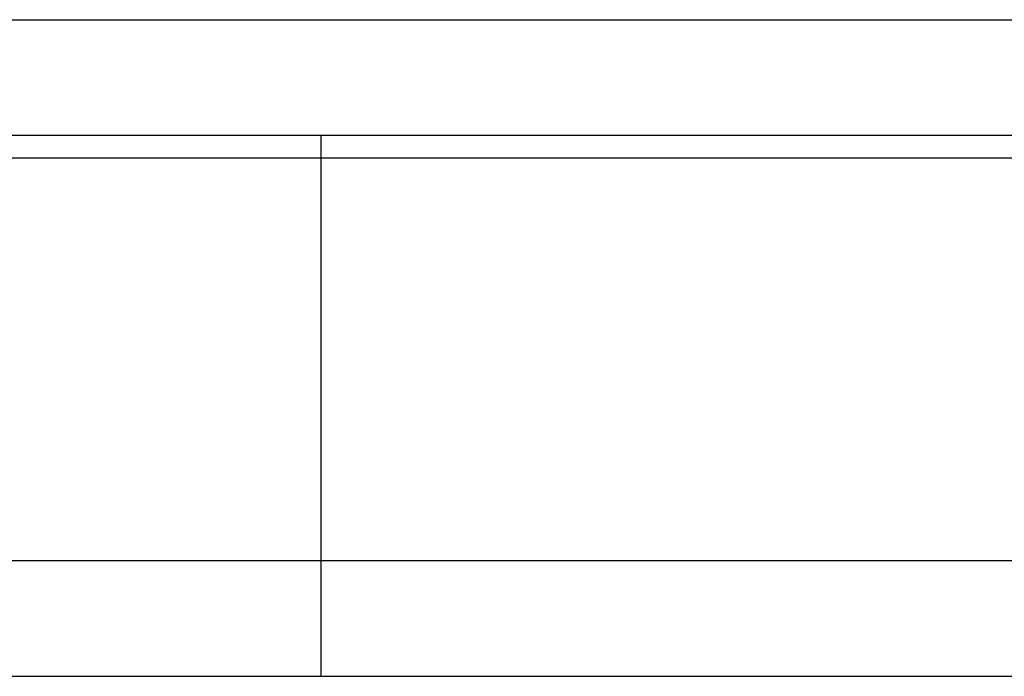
# Model space of a CAD drawing. Header units: millimetres. Extents: x 51 to 427, y -179 to -56.
# Tile 5 of 53: x 283 to 295, y -159 to -150. Entities that reach past the tile are written whole.
import ezdxf
from ezdxf.lldxf.tags import DXFTag

# ---------------------------------------------------------------- set-up
doc = ezdxf.new("R2010")
doc.units = ezdxf.units.MM
doc.header["$LTSCALE"] = 0.15
doc.layers.add('2', color=7, linetype='CONTINUOUS', true_color=0xffffff)
doc.layers.add('HID', color=2, linetype='DASHED')
doc.layers.add('OUT', color=3, linetype='CONTINUOUS')
tags = doc.linetypes.add('DASHED', pattern=[25.72, 12.86, -12.86]).pattern_tags.tags
tags[6:7] = [DXFTag(74, 4), DXFTag(75, 0), DXFTag(340, '0'), DXFTag(46, 0.0), DXFTag(50, 0.0), DXFTag(44, 0.0), DXFTag(45, 0.0)]
tags[4:5] = [DXFTag(74, 4), DXFTag(75, 0), DXFTag(340, '0'), DXFTag(46, 0.0), DXFTag(50, 0.0), DXFTag(44, 0.0), DXFTag(45, 0.0)]

msp = doc.modelspace()

# ---------------------------------------------------------------- linework, layer by layer
at = {"layer": '2', "color": 0, "linetype": 'Continuous'}
msp.add_line((224.267, -152.05), (427.053, -152.05), dxfattribs=at)
at = {"layer": 'HID', "color": 0}
msp.add_line((286.553, -158.76), (286.553, -151.76), dxfattribs=at)
at = {"layer": 'OUT', "color": 0}
for p, q in [((269.903, -150.26), (339.203, -150.26)), ((339.203, -151.76), (269.903, -151.76)), ((225.476, -157.26), (427.053, -157.26)), ((182.053, -158.76), (427.053, -158.76))]:
    msp.add_line(p, q, dxfattribs=at)

doc.saveas('drawing.dxf')
